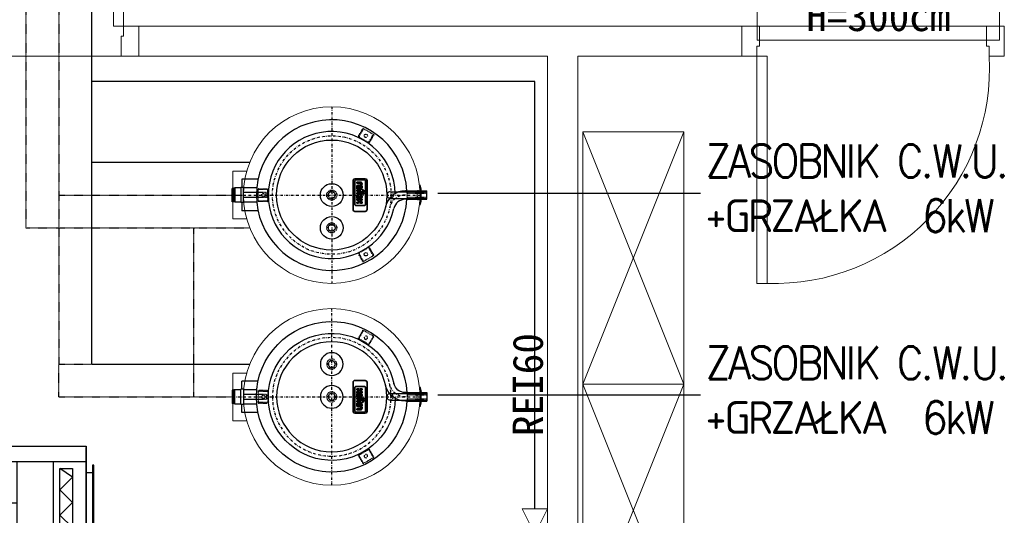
# Model space of a CAD drawing. Header units: millimetres. Extents: x -17122 to 7392, y -6480 to -3200.
# Tile 56 of 70: x 4326 to 4716, y -4886 to -4690. Entities that reach past the tile are written whole.
import ezdxf
from ezdxf import colors
from ezdxf.entities.mleader import LeaderData, LeaderLine
from ezdxf.enums import TextEntityAlignment as Align
from ezdxf.lldxf.tags import DXFTag
from ezdxf.math import Vec2, Vec3

# ---------------------------------------------------------------- set-up
doc = ezdxf.new("R2010")
doc.units = ezdxf.units.MM
for name, pattern in [('DASHDOT', [20, 10, -5, 0, -5]), ('DASHED', [0.75, 0.5, -0.25]), ('HIDDEN', [0.375, 0.25, -0.125])]:
    doc.linetypes.add(name, pattern=pattern)
doc.layers.add('_k_niewidoczna', color=72, linetype='Continuous', lineweight=9, plot=False)
for name, color, linetype, lineweight in [('_k_opis', 7, 'Continuous', 13), ('_k_stolarka', 7, 'Continuous', 13), ('_k_tabela', 7, 'Continuous', 13), ('_k_wyposażenia', 251, 'Continuous', 9), ('_k_ściany', 7, 'Continuous', 0), ('CP_LOGO', 7, 'Continuous', 35), ('OKNA', 8, 'Continuous', 9), ('WEN_N-_ZLICZAC', 5, 'Continuous', 30)]:
    doc.layers.add(name, color=color, linetype=linetype, lineweight=lineweight)
for name, color, linetype in [('CP_AXIS', 143, 'DASHDOT'), ('CP_COLOR_252', 252, 'Continuous'), ('CP_DETAL', 33, 'Continuous'), ('CP_HIDDE', 203, 'HIDDEN'), ('OPAL_COMPACT', 7, 'Continuous')]:
    doc.layers.add(name, color=color, linetype=linetype)
for name, color, linetype, true_color in [('IS_Armatura_Wodociag', 7, 'SOLID', 0x000000), ('IS_Ciepła_woda', 1, 'DASHDOT', 0xff0000), ('IS_Cyrkulacja', 7, 'DASHED', 0x800080), ('IS_Zimna_woda', 5, 'SOLID', 0x0000ff)]:
    doc.layers.add(name, color=color, linetype=linetype, true_color=true_color)
doc.styles.add('GENERATED_STYLE_1', font='MS Gothic.ttf')
doc.styles.add('GENERATED_STYLE_2', font='MS Gothic.ttf')
doc.styles.get("Standard").update_dxf_attribs({"font": 'arial.ttf'})
tags = doc.linetypes.add('SOLID', pattern=[10, 10, 0]).pattern_tags.tags
tags[6:7] = [DXFTag(74, 4), DXFTag(75, 0), DXFTag(340, '0'), DXFTag(46, 0.0), DXFTag(50, 0.0), DXFTag(44, 0.0), DXFTag(45, 0.0)]
tags[4:5] = [DXFTag(74, 4), DXFTag(75, 0), DXFTag(340, '0'), DXFTag(46, 0.0), DXFTag(50, 0.0), DXFTag(44, 0.0), DXFTag(45, 0.0)]

# ---------------------------------------------------------------- blocks, each defined once
blk = doc.blocks.new('D_90')
at = {"layer": '_k_niewidoczna', "lineweight": 0}
blk.add_lwpolyline([(135862.75, 36163.65), (135952.75, 36163.65)], dxfattribs=at)
at = {"layer": '_k_stolarka', "lineweight": 0}
for points in [[(135855.75, 36151.65), (135855.75, 36163.65), (135862.75, 36163.65), (135862.75, 36155.65), (135861.75, 36155.65), (135861.75, 36151.65), (135855.75, 36151.65)], [(135959.75, 36151.65), (135959.75, 36163.65), (135952.75, 36163.65), (135952.75, 36155.65), (135953.75, 36155.65), (135953.75, 36151.65), (135959.75, 36151.65)]]:
    blk.add_lwpolyline(points, dxfattribs=at)
blk.add_lwpolyline([(135861.75, 36151.65), (135865.75, 36151.65), (135865.75, 36061.65), (135861.75, 36061.65)], close=True, dxfattribs=at)
blk.add_lwpolyline([(135865.75, 36061.65, 0.441517), (135953.75, 36151.65)], format="xyb", dxfattribs=at)
at = {"layer": '_k_ściany', "lineweight": 0}
for points in [[(135855.75, 36151.65), (135855.75, 36163.65)], [(135959.75, 36151.65), (135959.75, 36163.65)]]:
    blk.add_lwpolyline(points, dxfattribs=at)
blk = doc.blocks.new('metryczka_80')
at = {"layer": '_k_opis', "ltscale": 0.1}
for points in [[(-80, 0), (0, 0), (0, -64), (-80, -64)], [(-80, -16), (0, -16), (0, -48), (-80, -48)]]:
    blk.add_lwpolyline(points, close=True, dxfattribs=at)
blk.add_lwpolyline([(-80, -32), (0, -32)], dxfattribs=at)
at = {"layer": '_k_opis', "ltscale": 0.1, "flags": 4}
for tag, style, p in [('ATR_NR_POM', 'GENERATED_STYLE_1', (-40, -13)), ('ATR_POM', 'GENERATED_STYLE_2', (-40, -28.71)), ('ATR_WYS', 'GENERATED_STYLE_1', (-40, -61))]:
    blk.add_attdef(tag, text='', height=10, dxfattribs=dict(at, style=style)).set_placement(p, align=Align.CENTER)
blk = doc.blocks.new('A$C1C800824')
at = {"layer": 'OPAL_COMPACT'}
for p, q in [((360.6, 1400), (392.6, 1400)), ((360.6, 1330), (360.6, 1400)), ((392.6, 1400), (392.6, 1330)), ((30, 0), (30, 1330)), ((30, 1330), (1620, 1330)), ((1620, 1330), (1620, 0)), ((1620, 670), (1620, 1325)), ((0, 1255), (5, 1255)), ((0, 695), (0, 1255)), ((5, 1255), (5, 695)), ((30, 1270), (1620, 1270)), ((160, 680), (160, 1270)), ((340.6, 1270), (395.6, 1270)), ((340.6, 270), (340.6, 1270)), ((360.6, 270), (360.6, 1270)), ((889.1, 1270), (395, 1270)), ((395.6, 1270), (395.6, 270)), ((395.6, 1260), (520.6, 1260)), ((395.6, 1250), (520.6, 1250)), ((520.6, 1270), (520.6, 270)), ((766.6, 1270), (766.6, 270)), ((766.6, 1260), (891.6, 1260)), ((766.6, 1250), (891.6, 1250)), ((891.6, 270), (891.6, 1270)), ((1055, 60), (1055, 1270)), ((1345, 1270), (1345, 680)), ((1490, 680), (1490, 1270)), ((1650, 1255), (1645, 1255)), ((1645, 1255), (1645, 695)), ((1650, 695), (1650, 1255)), ((0, 1225), (30, 1225)), ((0, 1225), (30, 1225)), ((5, 1225), (30, 1225)), ((30, 725), (30, 1225)), ((395.6, 1240), (520.6, 1240)), ((395.6, 1230), (520.6, 1230)), ((395.6, 1220), (520.6, 1220)), ((395.6, 1210), (520.6, 1210)), ((766.6, 1240), (891.6, 1240)), ((766.6, 1230), (891.6, 1230)), ((766.6, 1220), (891.6, 1220)), ((766.6, 1210), (891.6, 1210)), ((1620, 725), (1620, 1225)), ((1650, 1225), (1620, 1225)), ((1650, 1225), (1620, 1225)), ((1645, 1225), (1620, 1225)), ((395.6, 1200), (520.6, 1200)), ((395.6, 1190), (520.6, 1190)), ((395.6, 1180), (520.6, 1180)), ((766.6, 1200), (891.6, 1200)), ((766.6, 1190), (891.6, 1190)), ((766.6, 1180), (891.6, 1180)), ((395.6, 1170), (520.6, 1170)), ((395.6, 1160), (520.6, 1160)), ((395.6, 1150), (520.6, 1150)), ((395.6, 1140), (520.6, 1140)), ((766.6, 1170), (891.6, 1170)), ((766.6, 1160), (891.6, 1160)), ((766.6, 1150), (891.6, 1150)), ((766.6, 1140), (891.6, 1140)), ((395.6, 1130), (520.6, 1130)), ((395.6, 1120), (520.6, 1120)), ((395.6, 1110), (520.6, 1110)), ((395.6, 1100), (520.6, 1100)), ((766.6, 1130), (891.6, 1130)), ((766.6, 1120), (891.6, 1120)), ((766.6, 1110), (891.6, 1110)), ((766.6, 1100), (891.6, 1100)), ((395.6, 1090), (520.6, 1090)), ((395.6, 1080), (520.6, 1080)), ((395.6, 1070), (520.6, 1070)), ((395.6, 1060), (520.6, 1060)), ((766.6, 1090), (891.6, 1090)), ((766.6, 1080), (891.6, 1080)), ((766.6, 1070), (891.6, 1070)), ((766.6, 1060), (891.6, 1060)), ((395.6, 1050), (520.6, 1050)), ((395.6, 1040), (520.6, 1040)), ((395.6, 1030), (520.6, 1030)), ((395.6, 1020), (520.6, 1020)), ((766.6, 1050), (891.6, 1050)), ((766.6, 1040), (891.6, 1040)), ((766.6, 1030), (891.6, 1030)), ((766.6, 1020), (891.6, 1020)), ((395.6, 1010), (520.6, 1010)), ((395.6, 1000), (520.6, 1000)), ((395.6, 990), (520.6, 990)), ((395.6, 980), (520.6, 980)), ((766.6, 1010), (891.6, 1010)), ((766.6, 1000), (891.6, 1000)), ((766.6, 990), (891.6, 990)), ((766.6, 980), (891.6, 980)), ((395.6, 970), (520.6, 970)), ((395.6, 960), (520.6, 960)), ((395.6, 950), (520.6, 950)), ((395.6, 940), (520.6, 940)), ((766.6, 970), (891.6, 970)), ((766.6, 960), (891.6, 960)), ((766.6, 950), (891.6, 950)), ((766.6, 940), (891.6, 940)), ((395.6, 930), (520.6, 930)), ((395.6, 920), (520.6, 920)), ((395.6, 910), (520.6, 910)), ((395.6, 900), (520.6, 900)), ((766.6, 930), (891.6, 930)), ((766.6, 920), (891.6, 920)), ((766.6, 910), (891.6, 910)), ((766.6, 900), (891.6, 900)), ((395.6, 890), (520.6, 890)), ((395.6, 880), (520.6, 880)), ((395.6, 870), (520.6, 870)), ((395.6, 860), (520.6, 860)), ((766.6, 890), (891.6, 890)), ((766.6, 880), (891.6, 880)), ((766.6, 870), (891.6, 870)), ((766.6, 860), (891.6, 860)), ((395.6, 850), (520.6, 850)), ((395.6, 840), (520.6, 840)), ((395.6, 830), (520.6, 830)), ((395.6, 820), (520.6, 820)), ((766.6, 850), (891.6, 850)), ((766.6, 840), (891.6, 840)), ((766.6, 830), (891.6, 830)), ((766.6, 820), (891.6, 820)), ((395.6, 810), (520.6, 810)), ((395.6, 800), (520.6, 800)), ((395.6, 790), (520.6, 790)), ((766.6, 810), (891.6, 810)), ((766.6, 800), (891.6, 800)), ((766.6, 790), (891.6, 790)), ((395, 770), (520.6, 770)), ((395.6, 780), (520.6, 780)), ((395.6, 760), (520.6, 760)), ((395.6, 750), (520.6, 750)), ((766.6, 780), (891.6, 780)), ((766.6, 770), (891.6, 770)), ((766.6, 760), (891.6, 760)), ((766.6, 750), (891.6, 750)), ((0, 725), (30, 725)), ((5, 725), (30, 725)), ((395.6, 740), (520.6, 740)), ((395.6, 730), (520.6, 730)), ((395.6, 720), (520.6, 720)), ((395.6, 710), (520.6, 710)), ((766.6, 740), (891.6, 740)), ((766.6, 730), (891.6, 730)), ((766.6, 720), (891.6, 720)), ((766.6, 710), (891.6, 710)), ((1650, 725), (1620, 725)), ((1645, 725), (1620, 725)), ((0, 695), (5, 695)), ((160, 680), (30, 680)), ((160, 680), (160, 650)), ((395.6, 700), (520.6, 700)), ((395.6, 690), (520.6, 690)), ((395.6, 680), (520.6, 680)), ((395.6, 670), (520.6, 670)), ((766.6, 700), (891.6, 700)), ((766.6, 690), (891.6, 690)), ((766.6, 680), (891.6, 680)), ((766.6, 670), (891.6, 670)), ((1620, 680), (1055, 680)), ((1650, 695), (1645, 695)), ((0, 635), (5, 635)), ((0, 75), (0, 635)), ((5, 635), (5, 75)), ((30, 160), (30, 660)), ((160, 650), (30, 650)), ((160, 650), (160, 60)), ((395.6, 660), (520.6, 660)), ((395.6, 650), (520.6, 650)), ((395.6, 640), (520.6, 640)), ((395.6, 630), (520.6, 630)), ((766.6, 660), (891.6, 660)), ((766.6, 650), (891.6, 650)), ((766.6, 640), (891.6, 640)), ((766.6, 630), (891.6, 630)), ((1620, 650), (1055, 650)), ((1150, 60), (1150, 650)), ((1620, 0), (1620, 660)), ((1650, 635), (1645, 635)), ((1645, 635), (1645, 75)), ((1650, 75), (1650, 635)), ((0, 605), (30, 605)), ((0, 605), (30, 605)), ((5, 605), (30, 605)), ((30, 105), (30, 605)), ((395.6, 620), (520.6, 620)), ((395.6, 610), (520.6, 610)), ((395.6, 600), (520.6, 600)), ((395.6, 590), (520.6, 590)), ((766.6, 620), (891.6, 620)), ((766.6, 610), (891.6, 610)), ((766.6, 600), (891.6, 600)), ((766.6, 590), (891.6, 590)), ((1620, 105), (1620, 605)), ((1650, 605), (1620, 605)), ((1650, 605), (1620, 605)), ((1645, 605), (1620, 605)), ((395.6, 580), (520.6, 580)), ((395.6, 570), (520.6, 570)), ((395.6, 560), (520.6, 560)), ((395.6, 550), (520.6, 550)), ((766.6, 580), (891.6, 580)), ((766.6, 570), (891.6, 570)), ((766.6, 560), (891.6, 560)), ((766.6, 550), (891.6, 550)), ((395.6, 540), (520.6, 540)), ((395.6, 530), (520.6, 530)), ((395.6, 520), (520.6, 520)), ((395.6, 510), (520.6, 510)), ((766.6, 540), (891.6, 540)), ((766.6, 530), (891.6, 530)), ((766.6, 520), (891.6, 520)), ((766.6, 510), (891.6, 510)), ((395.6, 500), (520.6, 500)), ((395.6, 490), (520.6, 490)), ((395.6, 480), (520.6, 480)), ((395.6, 470), (520.6, 470)), ((766.6, 500), (891.6, 500)), ((766.6, 490), (891.6, 490)), ((766.6, 480), (891.6, 480)), ((766.6, 470), (891.6, 470)), ((395.6, 460), (520.6, 460)), ((395.6, 450), (520.6, 450)), ((395.6, 440), (520.6, 440)), ((395.6, 430), (520.6, 430)), ((766.6, 460), (891.6, 460)), ((766.6, 450), (891.6, 450)), ((766.6, 440), (891.6, 440)), ((766.6, 430), (891.6, 430)), ((395.6, 420), (520.6, 420)), ((395.6, 410), (520.6, 410)), ((395.6, 400), (520.6, 400)), ((766.6, 420), (891.6, 420)), ((766.6, 410), (891.6, 410)), ((766.6, 400), (891.6, 400)), ((395.6, 390), (520.6, 390)), ((395.6, 380), (520.6, 380)), ((395.6, 370), (520.6, 370)), ((395.6, 360), (520.6, 360)), ((766.6, 390), (891.6, 390)), ((766.6, 380), (891.6, 380)), ((766.6, 370), (891.6, 370)), ((766.6, 360), (891.6, 360)), ((395.6, 350), (520.6, 350)), ((395.6, 340), (520.6, 340)), ((395.6, 330), (520.6, 330)), ((395.6, 320), (520.6, 320)), ((766.6, 350), (891.6, 350)), ((766.6, 340), (891.6, 340)), ((766.6, 330), (891.6, 330)), ((766.6, 320), (891.6, 320)), ((395.6, 310), (520.6, 310)), ((395.6, 300), (520.6, 300)), ((395.6, 290), (520.6, 290)), ((395.6, 280), (520.6, 280)), ((766.6, 310), (891.6, 310)), ((766.6, 300), (891.6, 300)), ((766.6, 290), (891.6, 290)), ((766.6, 280), (891.6, 280)), ((395.6, 270), (340.6, 270)), ((395.6, 270), (889.1, 270)), ((395.6, 270), (520.6, 270)), ((568.1, 252.5), (573.1, 252.5)), ((568.1, 77.5), (568.1, 252.5)), ((568.1, 77.5), (568.1, 252.5)), ((573.1, 252.5), (573.1, 77.5)), ((688.1, 252.5), (693.1, 252.5)), ((688.1, 252.5), (688.1, 77.5)), ((693.1, 252.5), (693.1, 77.5)), ((778.1, 270), (891.6, 270)), ((693.1, 222.5), (568.1, 222.5)), ((693.1, 217.5), (568.1, 217.5)), ((0, 105), (30, 105)), ((5, 105), (30, 105)), ((693.1, 112.5), (568.1, 112.5)), ((693.1, 107.5), (568.1, 107.5)), ((1650, 105), (1620, 105)), ((1645, 105), (1620, 105)), ((0, 75), (5, 75)), ((1620, 60), (30, 60)), ((573.1, 77.5), (568.1, 77.5)), ((693.1, 77.5), (688.1, 77.5)), ((1650, 75), (1645, 75)), ((1620, 0), (30, 0))]:
    blk.add_line(p, q, dxfattribs=at)
at = {"layer": 'OPAL_COMPACT', "color": 1}
for p, q in [((1565, 1207.5), (1515, 1242.5)), ((1515, 1242.5), (1565, 1242.5)), ((1515, 707.5), (1515, 1242.5)), ((1565, 1242.5), (1565, 707.5)), ((1515, 1157.5), (1565, 1207.5)), ((1565, 1107.5), (1515, 1157.5)), ((1155, 1106.4), (1345, 1106.4)), ((1155, 846.4), (1155, 1106.4)), ((1345, 1106.4), (1345, 846.4)), ((1515, 1057.5), (1565, 1107.5)), ((1197.7, 976.4), (1302.3, 1080.9)), ((1302.3, 1080.9), (1302.3, 871.8)), ((1565, 1007.5), (1515, 1057.5)), ((1302.3, 871.8), (1197.7, 976.4)), ((1515, 957.5), (1565, 1007.5)), ((1565, 907.5), (1515, 957.5)), ((1515, 857.5), (1565, 907.5)), ((1345, 846.4), (1155, 846.4)), ((1565, 807.5), (1515, 857.5)), ((1515, 757.5), (1565, 807.5)), ((1565, 707.5), (1515, 757.5)), ((1565, 707.5), (1515, 707.5))]:
    blk.add_line(p, q, dxfattribs=at)
at = {"layer": 'OPAL_COMPACT', "color": 5}
for p, q in [((85, 622.5), (135, 572.5)), ((85, 87.5), (85, 622.5)), ((85, 622.5), (135, 622.5)), ((135, 622.5), (135, 87.5)), ((135, 572.5), (85, 522.5)), ((85, 522.5), (135, 472.5)), ((135, 472.5), (85, 422.5)), ((1150, 500), (1150, 240)), ((1340, 500), (1150, 500)), ((1297.3, 370), (1192.7, 474.5)), ((1192.7, 474.5), (1192.7, 265.5)), ((1340, 240), (1340, 500)), ((85, 422.5), (135, 372.5)), ((135, 372.5), (85, 322.5)), ((1192.7, 265.5), (1297.3, 370)), ((85, 322.5), (135, 272.5)), ((135, 272.5), (85, 222.5)), ((1150, 240), (1340, 240)), ((85, 222.5), (135, 172.5)), ((135, 172.5), (85, 122.5)), ((85, 122.5), (135, 87.5)), ((135, 87.5), (85, 87.5))]:
    blk.add_line(p, q, dxfattribs=at)
at = {"layer": 'OPAL_COMPACT'}
blk.add_lwpolyline([(455.6, 1530), (455.6, 1330), (1105.6, 1330), (1105.6, 1530), (455.6, 1530)], dxfattribs=at)
blk.add_circle((630.6, 167), 50, dxfattribs=at)
at = {"layer": 'OPAL_COMPACT', "linetype": 'Continuous'}
blk.add_text('AUTOMATYKA', height=50, dxfattribs=at).set_placement((540.2, 1404.8))
blk = doc.blocks.new('A$C0F457616')
at = {"color": 7}
for p, q in [((-20, 355), (20, 355)), ((-40, 350), (40, 350)), ((-94.5, -337), (-94.5, -392.5)), ((94.5, -337), (94.5, -392.5)), ((94.5, -392.5), (-94.5, -392.5))]:
    blk.add_line(p, q, dxfattribs=at)
blk.add_circle((0, 0), 350, dxfattribs=at)
for centre, radius, start, end in [((-20, 312.5), 42.5, 90, 118.0725), ((-16.5, 304.1), 50.9, 90, 115.6085), ((16.5, 304.1), 50.9, 64.3915, 90), ((20, 312.5), 42.5, 61.9275, 90)]:
    blk.add_arc(centre, radius, start, end, dxfattribs=at)
at = {"layer": 'CP_AXIS', "color": 143}
for p, q in [((0, -392.5), (0, 355)), ((-350, 0), (350, 0))]:
    blk.add_line(p, q, dxfattribs=at)
blk.add_circle((0, 0), 235, dxfattribs=at)
blk.add_arc((63.5, 291.7), 63.5, 180, 257.7206, dxfattribs=at)
at = {"layer": 'CP_COLOR_252', "color": 252}
for p, q in [((16.9, 377), (-16.9, 377)), ((-16.9, 298), (-16.9, 377)), ((-13.4, 231.5), (-13.4, 377)), ((13.4, 231.5), (13.4, 377)), ((16.9, 298), (16.9, 377)), ((0, 0), (0, 0)), ((0, 0), (0, 0)), ((-62.5, -291.9), (-62.5, -356.3)), ((-28.5, -297.1), (-28.5, -350)), ((-10, -298.3), (-10, -350)), ((10, -298.3), (10, -350)), ((28.5, -297.1), (28.5, -350)), ((62.5, -291.9), (62.5, -356.3)), ((30, -350), (-30, -350)), ((-30, -350), (-30, -360)), ((30, -350), (30, -360)), ((-62.5, -356.3), (-30, -356.3)), ((-30, -360), (30, -360)), ((-28.5, -360), (-28.5, -384.4)), ((-28.5, -384.4), (28.5, -384.4)), ((-27.5, -384.4), (-27.5, -388)), ((-27.5, -388), (27.5, -388)), ((-26.6, -388), (-26.6, -393.9)), ((-13.3, -388), (-13.3, -393.9)), ((13.3, -388), (13.3, -393.9)), ((26.6, -388), (26.6, -393.9)), ((27.5, -384.4), (27.5, -388)), ((28.5, -360), (28.5, -384.4)), ((30, -356.3), (62.5, -356.3)), ((26.6, -393.9), (-26.6, -393.9))]:
    blk.add_line(p, q, dxfattribs=at)
for centre in [(0, 0), (130, 0)]:
    blk.add_circle(centre, 45, dxfattribs=at)
blk.add_arc((0, 0), 298.5, 93.236, 86.764, dxfattribs=at)
blk.add_ellipse((0, 231.5), major_axis=(-13.4, 0), ratio=0.924705, start_param=6.283114, end_param=9.424778, dxfattribs=at)
at = {"layer": 'CP_DETAL', "color": 33}
for p, q in [((-16.9, 298), (-16.9, 291.7)), ((16.9, 298), (16.9, 291.7))]:
    blk.add_line(p, q, dxfattribs=at)
blk.add_circle((0, 0), 218.2, dxfattribs=at)
for centre, radius, start, end in [((63.5, 291.7), 80.4, 180, 257.7201), ((63.5, 291.7), 46.6, 180, 257.7176), ((0, 0), 251.8, 91.4211, 77.7176)]:
    blk.add_arc(centre, radius, start, end, dxfattribs=at)
at = {"layer": 'CP_HIDDE', "color": 203}
for p, q in [((-17.5, 338), (-17.5, 352.5)), ((-14, 338), (-14, 352.5)), ((-11, 338), (-11, 352.5)), ((-8, 298.3), (-8, 377)), ((8, 298.3), (8, 377)), ((11, 338), (11, 352.5)), ((14, 338), (14, 352.5)), ((17.5, 338), (17.5, 352.5)), ((-17.5, 338), (17.5, 338)), ((-264, 124.7), (-240, 166.3)), ((-210.5, 147.5), (-239.9, 164.5)), ((-238.6, 166.7), (-209.2, 149.7)), ((209.2, 149.7), (238.6, 166.7)), ((239.9, 164.5), (210.5, 147.5)), ((240, 166.3), (264, 124.7)), ((-234.2, 106.3), (-263.6, 123.3)), ((-262.4, 125.5), (-233, 108.5)), ((-229.5, 109.4), (-209.5, 144.1)), ((-207.4, 142.8), (-227.4, 108.2)), ((227.4, 108.2), (207.4, 142.8)), ((209.5, 144.1), (229.5, 109.4)), ((233, 108.5), (262.4, 125.5)), ((263.6, 123.3), (234.2, 106.3)), ((-13.5, 7.6), (0, 15.6)), ((-13.5, -7.6), (-13.5, 7.6)), ((0, 15.6), (13.5, 7.6)), ((13.5, 7.6), (13.5, -7.6)), ((116.5, 7.6), (130, 15.6)), ((116.5, -7.6), (116.5, 7.6)), ((130, 15.6), (143.5, 7.6)), ((143.5, 7.6), (143.5, -7.6)), ((0, -15.6), (-13.5, -7.6)), ((13.5, -7.6), (0, -15.6)), ((130, -15.6), (116.5, -7.6)), ((143.5, -7.6), (130, -15.6)), ((-25, -290), (-25, -256)), ((-22.5, -256), (-22.5, -290)), ((-20, -251), (20, -251)), ((20, -253.5), (-20, -253.5)), ((0, -250), (-10, -260)), ((10, -260), (-10, -260)), ((-10, -260), (-10, -298.3)), ((0, -250), (10, -260)), ((10, -260), (10, -298.3)), ((22.5, -290), (22.5, -256)), ((25, -256), (25, -290)), ((24, -291), (-24, -291))]:
    blk.add_line(p, q, dxfattribs=at)
for centre, radius in [((-234.7, 135.5), 6.7), ((234.7, 135.5), 6.7), ((0, 0), 19.9), ((0, 0), 13.2), ((130, 0), 19.9), ((130, 0), 13.2), ((0, -271), 6.7)]:
    blk.add_circle(centre, radius, dxfattribs=at)
for centre, radius, start, end in [((-20, 352.5), 2.5, 0, 90), ((-16.5, 352.5), 2.5, 0, 90), ((-13.5, 352.5), 2.5, 0, 90), ((13.5, 352.5), 2.5, 90, 180), ((16.5, 352.5), 2.5, 90, 180), ((20, 352.5), 2.5, 90, 180), ((0, 0), 298.5, 86.764, 93.236), ((-239.4, 165.4), 1, 150, 240), ((-239.1, 165.8), 1, 60, 150), ((239.1, 165.8), 1, 30, 120), ((239.4, 165.4), 1, 300, 30), ((-263.1, 124.2), 1, 150, 240), ((-262.9, 124.6), 1, 60, 150), ((-211.7, 145.3), 2.5, 330, 60), ((-211.7, 145.3), 5, 330, 60), ((211.7, 145.3), 5, 120, 210), ((211.7, 145.3), 2.5, 120, 210), ((262.9, 124.6), 1, 30, 120), ((263.1, 124.2), 1, 300, 30), ((-231.7, 110.7), 5, 240, 330), ((-231.7, 110.7), 2.5, 240, 330), ((231.7, 110.7), 5, 210, 300), ((231.7, 110.7), 2.5, 210, 300), ((-20, -256), 5, 90, 180), ((-20, -256), 2.5, 90, 180), ((20, -256), 5, 0, 90), ((20, -256), 2.5, 0, 90), ((-24, -290), 1, 180, 270), ((-23.5, -290), 1, 270, 0), ((23.5, -290), 1, 180, 270), ((24, -290), 1, 270, 0)]:
    blk.add_arc(centre, radius, start, end, dxfattribs=at)
at = {"layer": 'CP_HIDDE', "color": 203, "extrusion": (0, 0, -1)}
blk.add_ellipse((0, 231.5), major_axis=(-13.4, 0), ratio=0.924705, start_param=6.283114, end_param=9.424778, dxfattribs=at)
at = {"layer": 'CP_LOGO', "color": 83, "extrusion": (0, 1, 0)}
for p, q in [((-64.8, 133), (-64.8, 91.7)), ((57.8, 140), (-57.8, 140)), ((64.8, 91.7), (64.8, 133)), ((-57.8, 84.7), (57.8, 84.7))]:
    blk.add_line(p, q, dxfattribs=at)
at = {"layer": 'CP_LOGO', "color": 7, "extrusion": (0, 1, 0)}
for p, q in [((-60.5, 129.3), (-60.5, 95.7)), ((37.6, 133.2), (-56.6, 133.2)), ((-44.7, 120.1), (-41.4, 120.1)), ((-41.4, 120.1), (-41.4, 115.8)), ((-41.4, 120.1), (-41.4, 120.1)), ((-32.7, 120.1), (-31.2, 120.1)), ((-23.1, 120.1), (-20.2, 120.1)), ((-23.1, 116.1), (-23.1, 120.1)), ((-20.2, 120.1), (-20.2, 123.2)), ((-15.7, 122.3), (-15.7, 120.1)), ((-15.7, 120.1), (-12.2, 120.1)), ((-15, 128.4), (-11.7, 128.4)), ((-11.7, 124.2), (-13.9, 124.2)), ((-12.2, 120.1), (-12.2, 116.1)), ((-11.7, 128.4), (-11.7, 124.2)), ((-9.4, 128.4), (-4.8, 128.4)), ((-9.4, 99), (-9.4, 128.4)), ((-4.8, 128.4), (-4.8, 99)), ((5.5, 120.1), (7, 120.1)), ((16.3, 120.1), (20.8, 120.1)), ((16.3, 115.9), (16.3, 120.1)), ((20.8, 120.1), (20.8, 115.6)), ((27.5, 120.1), (32.1, 120.1)), ((27.5, 115.6), (27.5, 120.1)), ((32.1, 120.1), (32.1, 115.9)), ((41.5, 95.7), (41.5, 129.3)), ((-56.6, 91.8), (37.6, 91.8)), ((-51.3, 99), (-51.3, 113.5)), ((-51.3, 99), (-51.3, 99)), ((-46.8, 99), (-51.3, 99)), ((-46.8, 112.5), (-46.8, 99)), ((-46.8, 99), (-46.8, 99)), ((-41.4, 115.8), (-43.7, 115.8)), ((-39.8, 106.8), (-39.8, 112.2)), ((-35.3, 112.3), (-35.3, 111.2)), ((-35.3, 111.2), (-28.6, 111.2)), ((-35.3, 107.8), (-35.3, 106.9)), ((-24.1, 107.8), (-35.3, 107.8)), ((-31.6, 116.3), (-32.3, 116.3)), ((-25.1, 99), (-32, 99)), ((-31.4, 103.1), (-25.1, 103.1)), ((-28.6, 111.2), (-28.6, 112.3)), ((-25.1, 103.1), (-25.1, 99)), ((-24.1, 112), (-24.1, 107.8)), ((-20.2, 116.1), (-23.1, 116.1)), ((-20.2, 99), (-20.2, 116.1)), ((-15.7, 99), (-20.2, 99)), ((-12.2, 116.1), (-15.7, 116.1)), ((-15.7, 116.1), (-15.7, 99)), ((-4.8, 99), (-9.4, 99)), ((-4.8, 99), (-4.8, 99)), ((-1.6, 106.8), (-1.6, 112.2)), ((2.9, 112.3), (2.9, 111.2)), ((2.9, 111.2), (9.6, 111.2)), ((2.9, 107.8), (2.9, 106.9)), ((14.1, 107.8), (2.9, 107.8)), ((6.6, 116.3), (5.9, 116.3)), ((13.1, 99), (6.2, 99)), ((6.8, 103.1), (13.1, 103.1)), ((9.6, 111.2), (9.6, 112.3)), ((13.1, 103.1), (13.1, 99)), ((14.1, 112), (14.1, 107.8)), ((16.3, 99), (16.3, 103)), ((20.9, 99), (16.3, 99)), ((20.9, 103.1), (20.9, 99)), ((24.9, 107.2), (23.7, 107.2)), ((23.8, 111.9), (24.6, 111.9)), ((27.6, 99), (27.6, 103.6)), ((32.1, 99), (27.6, 99)), ((32.1, 102.9), (32.1, 99))]:
    blk.add_line(p, q, dxfattribs=at)
at = {"layer": 'CP_LOGO', "color": 83}
for centre, start, end in [((-57.8, 133), 90, 180), ((57.8, 133), 0, 90), ((-57.8, 91.7), 180, 270), ((57.8, 91.7), 270, 0)]:
    blk.add_arc(centre, 7, start, end, dxfattribs=at)
at = {"layer": 'CP_LOGO', "color": 7}
for centre, radius, start, end in [((-56.6, 129.3), 3.92, 90, 180), ((-42.9, 113.2), 8.46, 147.2606, 178.2377), ((-45.6, 114.5), 5.47, 106.1174, 143.376), ((-44.7, 111.6), 8.51, 90.0504, 106.2962), ((-32.9, 113.4), 6.79, 88.4512, 165.8928), ((-30.9, 113.5), 6.62, 12.9414, 92.7147), ((-13.5, 122.8), 6.78, 144.3624, 176.3354), ((-15.7, 124), 4.24, 115.5569, 140.1513), ((-14.9, 121.9), 6.49, 90.4804, 114.1156), ((-13.1, 122.4), 2.57, 158.0272, 180.9979), ((-14.3, 122.8), 1.34, 105.8352, 156.9141), ((-13.9, 121.7), 2.48, 90.0729, 106.1126), ((5.3, 113.4), 6.79, 88.4512, 165.8928), ((7.3, 113.5), 6.62, 12.9414, 92.7147), ((37.6, 129.3), 3.92, 0, 90), ((-56.6, 95.7), 3.92, 180, 270), ((-40.1, 112.5), 6.71, 175.9324, 180.1077), ((-42.4, 112.7), 4.38, 158.9942, 176.3238), ((-44.2, 113.4), 2.39, 127.2952, 158.5076), ((-44, 112.9), 2.95, 97.3746, 125.2227), ((-43.7, 110.9), 4.92, 90.0884, 98.1112), ((-28, 112), 11.9, 165.5184, 179.4136), ((-28.4, 107), 11.4, 181.0116, 192.2061), ((-33, 105.8), 6.69, 190.4306, 253.2549), ((-28.2, 112.4), 7.09, 167.5936, 180.6121), ((-31.4, 106.7), 3.93, 178.2273, 223.4425), ((-31.1, 113), 4.12, 147.7135, 166.8659), ((-31.9, 109.5), 10.5, 253.484, 269.5372), ((-32.4, 113.7), 2.61, 87.6671, 146.1721), ((-31.5, 107.2), 4.2, 230.0119, 271.6328), ((-31.5, 113.7), 2.61, 33.8279, 92.3329), ((-32.8, 113), 4.12, 13.1341, 32.2865), ((-35.7, 112.4), 7.09, 359.3879, 12.4064), ((-35.6, 112.1), 11.5, 359.5366, 14.6945), ((10.2, 112), 11.9, 165.5184, 179.4136), ((9.8, 107), 11.4, 181.0116, 192.2061), ((5.2, 105.8), 6.69, 190.4306, 253.2549), ((10, 112.4), 7.09, 167.5936, 180.6121), ((6.9, 106.7), 3.93, 178.2273, 223.4425), ((7.1, 113), 4.12, 147.7135, 166.8659), ((6.3, 109.5), 10.5, 253.484, 269.5372), ((5.8, 113.7), 2.61, 87.6671, 146.1721), ((6.7, 107.2), 4.2, 230.0119, 271.6328), ((6.7, 113.7), 2.61, 33.8279, 92.3329), ((5.4, 113), 4.12, 13.1341, 32.2865), ((2.5, 112.4), 7.09, 359.3879, 12.4064), ((2.6, 112.1), 11.5, 359.5366, 14.6945), ((26.4, 116), 10.1, 180.4442, 200.5984), ((26.7, 102.9), 10.4, 159.7413, 179.7796), ((23, 114.7), 6.46, 200.4138, 233.8136), ((23.4, 104.1), 6.89, 128.2568, 159.4117), ((27.6, 115.8), 6.77, 181.4593, 192.5475), ((27, 103.2), 6.11, 159.5786, 181.0788), ((24.4, 115), 3.5, 191.3737, 222.1732), ((23.8, 104.5), 2.69, 91.9805, 160.9879), ((23.7, 114.6), 2.66, 225.7959, 271.9253), ((24.6, 114.6), 2.66, 268.0747, 314.2041), ((24.7, 104.6), 2.55, 29.0147, 86.8568), ((23.9, 115), 3.5, 317.8268, 348.6263), ((22.4, 103.4), 5.18, 2.1152, 28.2265), ((20.7, 115.8), 6.77, 347.4525, 358.5407), ((25.4, 114.7), 6.46, 306.1864, 339.5862), ((24.9, 104.1), 6.89, 20.5883, 51.7432), ((22, 116), 10.1, 339.4016, 359.5558), ((15.9, 101.4), 16.3, 5.3251, 18.3885), ((37.6, 95.7), 3.92, 270, 0)]:
    blk.add_arc(centre, radius, start, end, dxfattribs=at)

msp = doc.modelspace()

# ---------------------------------------------------------------- linework, layer by layer
at = {"layer": '_k_wyposażenia', "lineweight": 0, "ltscale": 2}
for points in [[(4549.24, -4834.1), (4589.24, -4834.1), (4589.24, -4734.1), (4549.24, -4734.1), (4549.24, -4834.1), (4589.24, -4734.1), (4549.24, -4734.1), (4589.24, -4834.1)], [(4549.24, -4934.1), (4589.24, -4934.1), (4589.24, -4834.1), (4549.24, -4834.1), (4549.24, -4934.1), (4589.24, -4834.1), (4549.24, -4834.1), (4589.24, -4934.1)]]:
    msp.add_lwpolyline(points, dxfattribs=at)
at = {"layer": '_k_ściany', "lineweight": 0}
for points in [[(4612.26, -4692.1), (4373.24, -4692.1)], [(4373.24, -4704.1), (4535.24, -4704.1)], [(4535.24, -4704.1), (4535.24, -5036.1)], [(4547.24, -4704.1), (4547.24, -5036.1)], [(4547.24, -4704.1), (4612.26, -4704.1)]]:
    msp.add_lwpolyline(points, dxfattribs=at)
at = {"layer": 'IS_Armatura_Wodociag', "lineweight": 0}
msp.add_lwpolyline([(4525.24, -4903.51), (4535.24, -4883.51), (4525.24, -4883.51), (4535.24, -4903.51), (4525.24, -4903.51)], dxfattribs=at)
at = {"layer": 'IS_Ciepła_woda', "linetype": 'DASHED', "lineweight": 30, "ltscale": 0.1}
for points in [[(4341.58, -4579.39), (4341.58, -4826.1)], [(4341.58, -4759.1), (4414.24, -4759.1)], [(4395.05, -4839.1), (4395.05, -4772.1)], [(4341.58, -4839.1), (4341.58, -4826.1)], [(4341.58, -4826.1), (4354.58, -4826.1)], [(4341.58, -4839.1), (4410.35, -4839.1)]]:
    msp.add_lwpolyline(points, dxfattribs=at)
at = {"layer": 'IS_Cyrkulacja', "linetype": 'DASHED', "lineweight": 30, "ltscale": 0.1}
for points in [[(4328.58, -4592.39), (4328.58, -4772.1)], [(4328.58, -4772.1), (4417.24, -4772.1)]]:
    msp.add_lwpolyline(points, dxfattribs=at)
at = {"layer": 'IS_Zimna_woda', "lineweight": 30}
for points in [[(4354.58, -4566.39), (4354.58, -4826.1)], [(4530.24, -4714.1), (4354.58, -4714.1)], [(4530.24, -4883.51), (4530.24, -4714.1)], [(4354.58, -4746.1), (4417.24, -4746.1)], [(4354.58, -4826.1), (4417.24, -4826.1)]]:
    msp.add_lwpolyline(points, dxfattribs=at)

# ---------------------------------------------------------------- block references
at = {"layer": '_k_tabela', "lineweight": 0, "ltscale": 0.1}
ref = msp.add_blockref('metryczka_80', (4714.35, -4620.9), dxfattribs=dict(at, xscale=1.2, yscale=1.2, zscale=1.2))
ref.add_attrib('ATR_NR_POM', '0.02', dxfattribs={"layer": '_k_opis', "ltscale": 0.1, "height": 12, "style": 'GENERATED_STYLE_1'}).set_placement((4666.35, -4636.5), align=Align.CENTER)
ref.add_attrib('ATR_POM', 'KORYTARZ', dxfattribs={"layer": '_k_opis', "ltscale": 0.1, "height": 12, "style": 'GENERATED_STYLE_2'}).set_placement((4666.35, -4655.36), align=Align.CENTER)
ref.add_attrib('ATR_WYS', 'H=300cm', dxfattribs={"layer": '_k_opis', "ltscale": 0.1, "height": 12, "style": 'GENERATED_STYLE_1'}).set_placement((4666.35, -4694.1), align=Align.CENTER)
at = {"layer": '_k_ściany', "lineweight": 0, "ltscale": 2, "rotation": 180}
msp.add_blockref('D_90', (140228.99, 31459.55), dxfattribs=at)
at = {"layer": '_k_ściany', "lineweight": 0, "ltscale": 2}
msp.add_blockref('D_90', (-131243.5, -40855.75), dxfattribs=at)
at = {"layer": 'OKNA', "color": 7, "yscale": 0.1, "zscale": 0.1, "rotation": 270}
for p, xscale in [((4449.74, -4759.1), 0.1), ((4449.74, -4839.1), -0.1)]:
    msp.add_blockref('A$C0F457616', p, dxfattribs=dict(at, xscale=xscale))
at = {"layer": 'WEN_N-_ZLICZAC', "xscale": 0.1, "yscale": 0.1, "zscale": 0.1}
msp.add_blockref('A$C1C800824', (4190.49, -4991.68), dxfattribs=at)

# ---------------------------------------------------------------- texts
at = {"layer": '_k_opis', "lineweight": 0, "insert": (4533.62, -4834.22), "char_height": 12, "width": 6.562500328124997e-15, "attachment_point": 8, "rotation": 90, "style": 'GENERATED_STYLE_1'}
msp.add_mtext('REI60', dxfattribs=at)

# ---------------------------------------------------------------- leaders
at = {"lineweight": 30}
ml = msp.add_multileader_mtext('Standard', dxfattribs=at)
ml.set_content('{\\Fromans|c238;\\W0.9;\\T0.9;\\C0;ZASOBNIK C.W.U. - 500dm3 \\P\\A1;\\Fsimplex|c238;+GRZAŁKA  6kW NAPIĘCIE 400V}', color=256)
ml.set_leader_properties()
ml.build(insert=Vec2(0, 0))
ml.multileader.update_dxf_attribs({"text_left_attachment_type": 2, "text_right_attachment_type": 2, "arrow_head_size": 0})
ctx = ml.context
ctx.base_point, ctx.char_height, ctx.arrow_head_size, ctx.plane_origin = Vec3(4595.87, -4758.3), 13, 0, Vec3(3809.75, -4312.47)
ctx.left_attachment, ctx.right_attachment = 2, 2
notes = []
notes.append((ctx, [(1, (1, 1, 0), (4564.32, -4758.3), (1, 0), 31.56, [(0, [(4491.72, -4758.3)], 0, [])])]))
ctx.mtext.insert, ctx.mtext.rotation, ctx.mtext.width, ctx.mtext.flow_direction = Vec3(4597.87, -4739.11), 6.283185, 448.6559, 5
ml = msp.add_multileader_mtext('Standard', dxfattribs=at)
ml.set_content('{\\Fromans|c238;\\W0.9;\\T0.9;\\C0;ZASOBNIK C.W.U. - 500dm3 \\P\\pxt4;\\A1;\\Fsimplex|c238;+GRZAŁKA  6kW NAPIĘCIE 400V}', color=256)
ml.set_leader_properties()
ml.build(insert=Vec2(0, 0))
ml.multileader.update_dxf_attribs({"text_left_attachment_type": 2, "text_right_attachment_type": 2, "arrow_head_size": 0})
ctx = ml.context
ctx.base_point, ctx.char_height, ctx.arrow_head_size, ctx.plane_origin = Vec3(4595.87, -4838.3), 13, 0, Vec3(3809.75, -4392.47)
ctx.left_attachment, ctx.right_attachment = 2, 2
notes.append((ctx, [(1, (1, 1, 0), (4564.32, -4838.3), (1, 0), 31.56, [(0, [(4491.72, -4838.3)], 0, [])])]))
ctx.mtext.insert, ctx.mtext.rotation, ctx.mtext.width, ctx.mtext.flow_direction = Vec3(4597.87, -4819.11), 6.283185, 362.4681, 5
for ctx, leaders in notes:
    for number, flags, end, landing, length, lines in leaders:
        leader = LeaderData()
        leader.index, (leader.has_last_leader_line, leader.has_dogleg_vector, leader.attachment_direction) = number, flags
        leader.last_leader_point, leader.dogleg_vector, leader.dogleg_length = Vec3(end), Vec3(landing), length
        for number, points, colour, breaks in lines:
            line = LeaderLine()
            line.index, line.vertices, line.color, line.breaks = number, Vec3.list(points), colors.encode_raw_color(colour), breaks
            leader.lines.append(line)
        ctx.leaders.append(leader)

doc.saveas('drawing.dxf')
